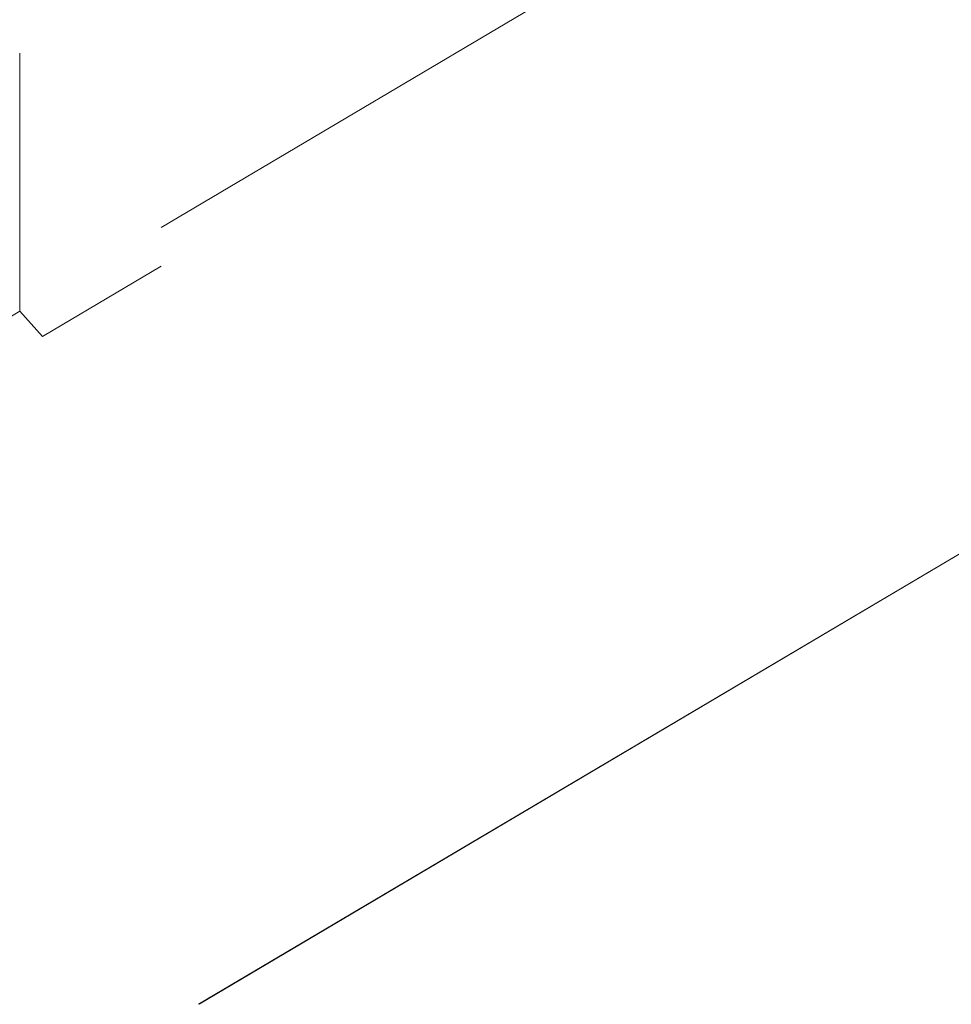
# Model space of a CAD drawing. Header units: millimetres. Extents: x -36631 to 27388, y -24993 to 6945.
# Tile 76 of 256: x -8008 to -5315, y -24993 to -22147. Entities that reach past the tile are written whole.
import ezdxf

# ---------------------------------------------------------------- set-up
doc = ezdxf.new("R2010")
doc.units = ezdxf.units.MM
doc.header["$MEASUREMENT"] = 0
doc.layers.add('12_FAÇ_Façana', color=7, linetype='Continuous')
doc.layers.add('14_PAV_Paviment existent', color=7, linetype='Continuous')
doc.layers.add('12_FAÇ_Façana_Pluma_Nº__47', color=7, linetype='Continuous', lineweight=20)
doc.layers.add('14_PAV_Paviment existent_Pluma_Nº__89', color=7, linetype='Continuous', lineweight=5)

# ---------------------------------------------------------------- blocks, each defined once
blk = doc.blocks.new('Elem Sección_122_1')
at = {"layer": '12_FAÇ_Façana_Pluma_Nº__47', "color": 7, "linetype": 'Continuous', "lineweight": 20}
blk.add_line((-8007.7, -22989.3), (-8007.7, -22243.5), dxfattribs=at)
blk = doc.blocks.new('Elem Sección_389_1')
at = {"layer": '14_PAV_Paviment existent_Pluma_Nº__89', "color": 7, "linetype": 'Continuous', "lineweight": 5}
for p, q in [((-7490.7, -24993.1), (17745.7, -10048)), ((-7489.2, -24993.1), (17745.7, -10048.9)), ((-5314.5, -21394.4), (-7598.8, -22747.2)), ((-7598.8, -22859.4), (-7942.1, -23062.7)), ((-8007.7, -22989.3), (-9556.3, -23906.4)), ((-8007.7, -22989.3), (-7942.1, -23062.7))]:
    blk.add_line(p, q, dxfattribs=at)

msp = doc.modelspace()

# ---------------------------------------------------------------- block references
at = {"layer": '12_FAÇ_Façana', "lineweight": 0}
msp.add_blockref('Elem Sección_122_1', (0, 0), dxfattribs=at)
at = {"layer": '14_PAV_Paviment existent', "lineweight": 0}
msp.add_blockref('Elem Sección_389_1', (0, 0), dxfattribs=at)

doc.saveas('drawing.dxf')
